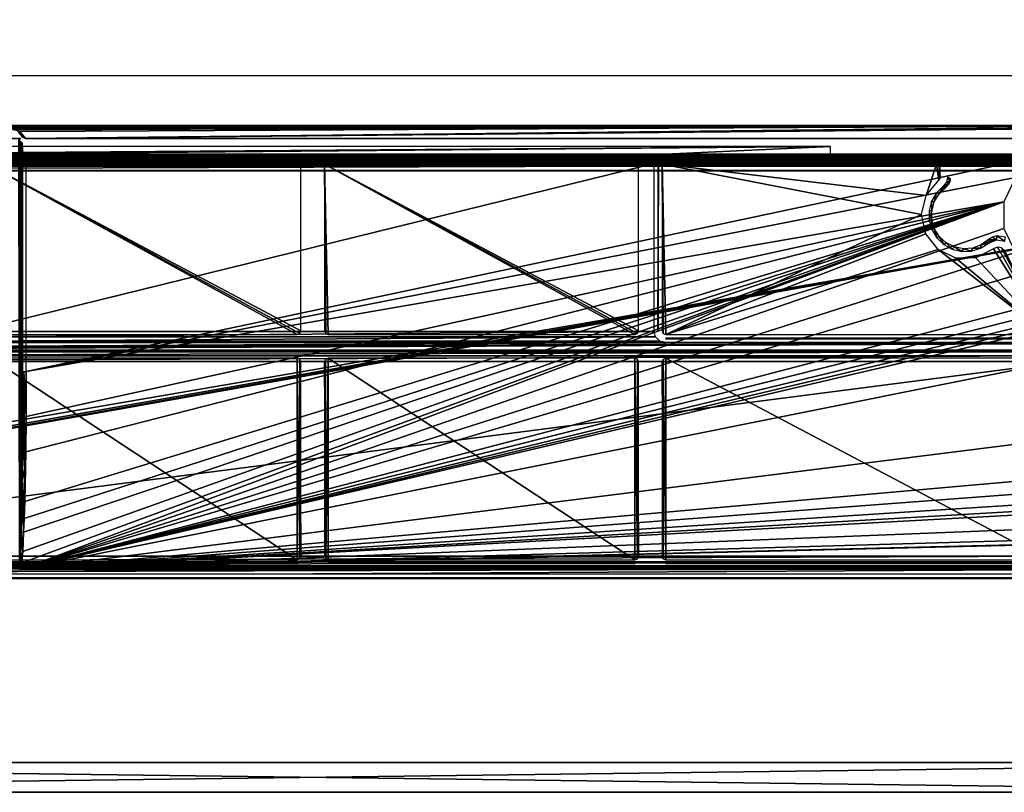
# Model space of a CAD drawing. Header units: millimetres. Extents: x -163 to 163, y -244 to 160.
# Tile 9 of 16: x -39 to 92, y -244 to -140. Entities that reach past the tile are written whole.
import ezdxf

# ---------------------------------------------------------------- set-up
doc = ezdxf.new("R2010")
doc.units = ezdxf.units.MM
doc.header["$LTSCALE"] = 159.143519
for name, color, linetype in [('1', 7, 'CONTINUOUS'), ('101', 7, 'CONTINUOUS'), ('105', 7, 'CONTINUOUS'), ('115', 7, 'CONTINUOUS'), ('117', 7, 'CONTINUOUS'), ('118', 7, 'CONTINUOUS'), ('119', 7, 'CONTINUOUS'), ('120', 7, 'CONTINUOUS'), ('121', 7, 'CONTINUOUS'), ('135', 7, 'CONTINUOUS'), ('137', 7, 'CONTINUOUS'), ('149', 7, 'CONTINUOUS'), ('15', 7, 'CONTINUOUS'), ('153', 7, 'CONTINUOUS'), ('154', 7, 'CONTINUOUS'), ('157', 7, 'CONTINUOUS'), ('159', 7, 'CONTINUOUS'), ('16', 7, 'CONTINUOUS'), ('161', 7, 'CONTINUOUS'), ('19', 7, 'CONTINUOUS'), ('5', 7, 'CONTINUOUS'), ('79', 7, 'CONTINUOUS'), ('91', 7, 'CONTINUOUS'), ('93', 7, 'CONTINUOUS'), ('94', 7, 'CONTINUOUS'), ('97', 7, 'CONTINUOUS'), ('98', 7, 'CONTINUOUS')]:
    doc.layers.add(name, color=color, linetype=linetype)

msp = doc.modelspace()

# ---------------------------------------------------------------- linework, layer by layer
at = {"layer": '1', "color": 8, "linetype": 'Continuous', "true_color": 0x787878}
for points in [[(158.5, -0.02), (-158.5, -158.54), (158.5, -158.54), (158.5, -0.02)], [(-158.5, -0.02), (-158.5, -158.54), (158.5, -0.02), (-158.5, -0.02)], [(-158.5, -158.54), (-156.45, -158.59), (158.5, -158.54), (-158.5, -158.54)], [(158.5, -158.54), (-156.45, -158.59), (156.45, -158.59), (158.5, -158.54)], [(-156.45, -158.59), (-155.47, -158.88), (156.45, -158.59), (-156.45, -158.59)], [(156.45, -158.59), (-155.47, -158.88), (155.47, -158.88), (156.45, -158.59)], [(-155.47, -158.88), (-154.76, -159.61), (155.47, -158.88), (-155.47, -158.88)], [(155.47, -158.88), (-154.76, -159.61), (154.76, -159.61), (155.47, -158.88)], [(-154.76, -159.61), (-154.5, -160.59), (154.76, -159.61), (-154.76, -159.61)], [(154.76, -159.61), (-154.5, -160.59), (154.5, -160.59), (154.76, -159.61)], [(154.5, -213.69), (154.5, -160.59), (-154.5, -213.69), (154.5, -213.69)], [(154.5, -160.59), (-154.5, -160.59), (-154.5, -213.69), (154.5, -160.59)]]:
    msp.add_3dface(points, dxfattribs=at)
at = {"layer": '101', "color": 8, "linetype": 'Continuous', "true_color": 0x787878}
for points in [[(-154.75, -243.5, -50), (154.75, -243.5, -50), (-154.75, -243.5), (-154.75, -243.5, -50)], [(154.75, -243.5, -50), (154.75, -243.5), (-154.75, -243.5), (154.75, -243.5, -50)]]:
    msp.add_3dface(points, dxfattribs=at)
at = {"layer": '105', "color": 8, "linetype": 'Continuous', "true_color": 0x787878}
for points in [[(-154.75, -239.5, -50), (-154.75, -239.5), (154.75, -239.5), (-154.75, -239.5, -50)], [(154.75, -239.5, -50), (-154.75, -239.5, -50), (154.75, -239.5), (154.75, -239.5, -50)]]:
    msp.add_3dface(points, dxfattribs=at)
at = {"layer": '115', "color": 8, "linetype": 'Continuous', "true_color": 0x787878}
for points in [[(-159.36, -158.36, -60), (-159.36, 0.07, -60), (159.36, -158.36, -60), (-159.36, -158.36, -60)], [(159.36, -158.36, -60), (-159.36, 0.07, -60), (159.36, 0.07, -60), (159.36, -158.36, -60)], [(-159.07, -159.07, -60), (-159.36, -158.36, -60), (159.07, -159.07, -60), (-159.07, -159.07, -60)], [(159.07, -159.07, -60), (-159.36, -158.36, -60), (159.36, -158.36, -60), (159.07, -159.07, -60)], [(-158.36, -159.36, -60), (-159.07, -159.07, -60), (0, -159.36, -60), (-158.36, -159.36, -60)], [(0, -159.36, -60), (-159.07, -159.07, -60), (158.36, -159.36, -60), (0, -159.36, -60)], [(158.36, -159.36, -60), (-159.07, -159.07, -60), (159.07, -159.07, -60), (158.36, -159.36, -60)]]:
    msp.add_3dface(points, dxfattribs=at)
at = {"layer": '117', "color": 8, "linetype": 'Continuous', "true_color": 0x787878}
for points in [[(-69, -157.34, -44.5), (-69, -158.4, -44.5), (69, -157.34, -44.5), (-69, -157.34, -44.5)], [(-69, -158.4, -44.5), (-46.99, -158.4, -44.5), (69, -157.34, -44.5), (-69, -158.4, -44.5)], [(69, -157.34, -44.5), (-46.99, -158.4, -44.5), (46.99, -158.4, -44.5), (69, -157.34, -44.5)], [(69, -158.4, -44.5), (69, -157.34, -44.5), (46.99, -158.4, -44.5), (69, -158.4, -44.5)], [(-46.99, -158.4, -44.5), (-46.09, -158.75, -44.5), (46.99, -158.4, -44.5), (-46.99, -158.4, -44.5)], [(46.99, -158.4, -44.5), (-46.09, -158.75, -44.5), (46.09, -158.75, -44.5), (46.99, -158.4, -44.5)], [(-46.09, -158.75, -44.5), (-45.51, -159.63, -44.5), (46.09, -158.75, -44.5), (-46.09, -158.75, -44.5)], [(46.09, -158.75, -44.5), (-45.51, -159.63, -44.5), (45.51, -159.63, -44.5), (46.09, -158.75, -44.5)], [(-45.51, -159.63, -44.5), (-45.51, -182.01, -44.5), (45.51, -159.63, -44.5), (-45.51, -159.63, -44.5)], [(45.51, -159.63, -44.5), (-45.51, -182.01, -44.5), (45.51, -182.01, -44.5), (45.51, -159.63, -44.5)], [(-45.51, -182.01, -44.5), (-45.71, -182.76, -44.5), (45.51, -182.01, -44.5), (-45.51, -182.01, -44.5)], [(45.51, -182.01, -44.5), (-45.71, -182.76, -44.5), (45.71, -182.76, -44.5), (45.51, -182.01, -44.5)], [(102.01, -183.51, -44.5), (-137.75, -184.53, -44.5), (137.75, -183.51, -44.5), (102.01, -183.51, -44.5)], [(97.99, -183.51, -44.5), (-137.75, -184.53, -44.5), (102.01, -183.51, -44.5), (97.99, -183.51, -44.5)], [(47.01, -183.51, -44.5), (-137.75, -184.53, -44.5), (97.99, -183.51, -44.5), (47.01, -183.51, -44.5)], [(-47.01, -183.51, -44.5), (-137.75, -184.53, -44.5), (47.01, -183.51, -44.5), (-47.01, -183.51, -44.5)], [(-137.75, -184.53, -44.5), (-102.01, -184.53, -44.5), (137.75, -183.51, -44.5), (-137.75, -184.53, -44.5)], [(137.75, -183.51, -44.5), (-102.01, -184.53, -44.5), (102.01, -184.53, -44.5), (137.75, -183.51, -44.5)], [(46.26, -183.31, -44.5), (-47.01, -183.51, -44.5), (47.01, -183.51, -44.5), (46.26, -183.31, -44.5)], [(-46.26, -183.31, -44.5), (-47.01, -183.51, -44.5), (46.26, -183.31, -44.5), (-46.26, -183.31, -44.5)], [(-45.71, -182.76, -44.5), (-46.26, -183.31, -44.5), (45.71, -182.76, -44.5), (-45.71, -182.76, -44.5)], [(45.71, -182.76, -44.5), (-46.26, -183.31, -44.5), (46.26, -183.31, -44.5), (45.71, -182.76, -44.5)], [(-102.01, -184.53, -44.5), (-101.26, -184.73, -44.5), (102.01, -184.53, -44.5), (-102.01, -184.53, -44.5)], [(102.01, -184.53, -44.5), (-101.26, -184.73, -44.5), (101.26, -184.73, -44.5), (102.01, -184.53, -44.5)], [(-101.26, -184.73, -44.5), (-100.71, -185.28, -44.5), (101.26, -184.73, -44.5), (-101.26, -184.73, -44.5)], [(101.26, -184.73, -44.5), (-100.71, -185.28, -44.5), (100.71, -185.28, -44.5), (101.26, -184.73, -44.5)], [(-100.71, -185.28, -44.5), (-100.51, -186.03, -44.5), (100.71, -185.28, -44.5), (-100.71, -185.28, -44.5)], [(100.71, -185.28, -44.5), (-100.51, -186.03, -44.5), (100.51, -186.03, -44.5), (100.71, -185.28, -44.5)], [(100.51, -186.03, -44.5), (-100.51, -212, -44.5), (100.51, -212, -44.5), (100.51, -186.03, -44.5)], [(-100.51, -186.03, -44.5), (-100.51, -212, -44.5), (100.51, -186.03, -44.5), (-100.51, -186.03, -44.5)], [(100.51, -212, -44.5), (-100.71, -212.75, -44.5), (100.71, -212.75, -44.5), (100.51, -212, -44.5)], [(-100.51, -212, -44.5), (-100.71, -212.75, -44.5), (100.51, -212, -44.5), (-100.51, -212, -44.5)], [(149.75, -213.5, -44.5), (-149.75, -214.37, -44.5), (0, -214.37, -44.5), (149.75, -213.5, -44.5)], [(102.01, -213.5, -44.5), (-149.75, -214.37, -44.5), (149.75, -213.5, -44.5), (102.01, -213.5, -44.5)], [(-102.01, -213.5, -44.5), (-149.75, -214.37, -44.5), (102.01, -213.5, -44.5), (-102.01, -213.5, -44.5)], [(101.26, -213.3, -44.5), (-102.01, -213.5, -44.5), (102.01, -213.5, -44.5), (101.26, -213.3, -44.5)], [(-101.26, -213.3, -44.5), (-102.01, -213.5, -44.5), (101.26, -213.3, -44.5), (-101.26, -213.3, -44.5)], [(100.71, -212.75, -44.5), (-101.26, -213.3, -44.5), (101.26, -213.3, -44.5), (100.71, -212.75, -44.5)], [(-100.71, -212.75, -44.5), (-101.26, -213.3, -44.5), (100.71, -212.75, -44.5), (-100.71, -212.75, -44.5)], [(149.75, -214.37, -44.5), (149.75, -213.5, -44.5), (0, -214.37, -44.5), (149.75, -214.37, -44.5)]]:
    msp.add_3dface(points, dxfattribs=at)
at = {"layer": '118', "color": 8, "linetype": 'Continuous', "true_color": 0x787878}
for points in [[(-153, -214.5, -50), (-153, -160.52, -50), (153, -160.52, -50), (-153, -214.5, -50)], [(-152.85, -214.85, -50), (-153, -214.5, -50), (153, -160.52, -50), (-152.85, -214.85, -50)], [(-152.5, -215, -50), (-152.85, -214.85, -50), (153, -160.52, -50), (-152.5, -215, -50)], [(152.5, -215, -50), (-152.5, -215, -50), (153, -160.52, -50), (152.5, -215, -50)]]:
    msp.add_3dface(points, dxfattribs=at)
at = {"layer": '119', "color": 8, "linetype": 'Continuous', "true_color": 0x787878}
for points in [[(-2.08, -182.44, -48), (-43.42, -159.69, -48), (-42.92, -182.44, -48), (-2.08, -182.44, -48)], [(-1.72, -182.29, -48), (-43.42, -159.69, -48), (-2.08, -182.44, -48), (-1.72, -182.29, -48)], [(-1.58, -181.94, -48), (-43.42, -159.69, -48), (-1.72, -182.29, -48), (-1.58, -181.94, -48)], [(-1.58, -159.7, -48), (-43.42, -159.69, -48), (-1.58, -181.94, -48), (-1.58, -159.7, -48)], [(-1.58, -159.69, -48), (-43.42, -159.69, -48), (-1.58, -159.7, -48), (-1.58, -159.69, -48)], [(43.42, -181.94, -48), (43.42, -159.7, -48), (1.58, -159.69, -48), (43.42, -181.94, -48)], [(43.28, -182.29, -48), (43.42, -181.94, -48), (1.58, -159.69, -48), (43.28, -182.29, -48)], [(42.92, -182.44, -48), (43.28, -182.29, -48), (1.58, -159.69, -48), (42.92, -182.44, -48)], [(2.08, -182.44, -48), (42.92, -182.44, -48), (1.58, -159.69, -48), (2.08, -182.44, -48)], [(1.73, -182.3, -48), (2.08, -182.44, -48), (1.58, -159.69, -48), (1.73, -182.3, -48)], [(43.42, -159.7, -48), (43.42, -159.7, -48), (1.58, -159.69, -48), (43.42, -159.7, -48)], [(43.42, -159.7, -48), (43.42, -159.69, -48), (1.58, -159.69, -48), (43.42, -159.7, -48)], [(1.58, -159.7, -48), (1.73, -182.3, -48), (1.58, -159.69, -48), (1.58, -159.7, -48)], [(1.58, -181.94, -48), (1.73, -182.3, -48), (1.58, -159.7, -48), (1.58, -181.94, -48)], [(83.13, -159.69, -48), (46.58, -159.69, -48), (81.75, -163.88, -48), (83.13, -159.69, -48)], [(81.75, -163.88, -48), (46.58, -159.69, -48), (81.13, -166.44, -48), (81.75, -163.88, -48)], [(81.13, -166.44, -48), (46.58, -159.69, -48), (47.08, -182.44, -48), (81.13, -166.44, -48)], [(47.08, -182.44, -48), (46.58, -159.69, -48), (46.73, -182.3, -48), (47.08, -182.44, -48)], [(46.73, -182.3, -48), (46.58, -159.69, -48), (46.58, -159.7, -48), (46.73, -182.3, -48)], [(46.58, -181.94, -48), (46.73, -182.3, -48), (46.58, -159.7, -48), (46.58, -181.94, -48)], [(83.44, -161.84, -48), (83.13, -159.69, -48), (81.75, -163.88, -48), (83.44, -161.84, -48)], [(83.49, -159.84, -48), (83.13, -159.69, -48), (83.44, -161.84, -48), (83.49, -159.84, -48)], [(83.58, -161.66, -48), (83.49, -159.84, -48), (83.44, -161.84, -48), (83.58, -161.66, -48)], [(83.63, -160.19, -48), (83.49, -159.84, -48), (83.63, -161.44, -48), (83.63, -160.19, -48)], [(83.63, -161.44, -48), (83.49, -159.84, -48), (83.58, -161.66, -48), (83.63, -161.44, -48)], [(81.7, -169.02, -48), (81.13, -166.44, -48), (47.08, -182.44, -48), (81.7, -169.02, -48)], [(83.35, -171.09, -48), (81.7, -169.02, -48), (47.08, -182.44, -48), (83.35, -171.09, -48)], [(97.92, -182.44, -48), (83.35, -171.09, -48), (47.08, -182.44, -48), (97.92, -182.44, -48)], [(85.73, -172.23, -48), (83.35, -171.09, -48), (97.92, -182.44, -48), (85.73, -172.23, -48)], [(90.74, -171.02, -48), (88.38, -172.2, -48), (97.92, -182.44, -48), (90.74, -171.02, -48)], [(91.26, -170.8, -48), (90.74, -171.02, -48), (97.92, -182.44, -48), (91.26, -170.8, -48)], [(91.81, -170.89, -48), (91.26, -170.8, -48), (97.92, -182.44, -48), (91.81, -170.89, -48)], [(92.23, -171.27, -48), (91.81, -170.89, -48), (97.92, -182.44, -48), (92.23, -171.27, -48)], [(88.38, -172.2, -48), (85.73, -172.23, -48), (97.92, -182.44, -48), (88.38, -172.2, -48)], [(-42.92, -212.5, -48), (-2.08, -212.5, -48), (-42.92, -185.6, -48), (-42.92, -212.5, -48)], [(-42.92, -185.6, -48), (-2.08, -212.5, -48), (-2.08, -185.6, -48), (-42.92, -185.6, -48)], [(-1.73, -185.74, -48), (-2.08, -185.6, -48), (-1.72, -212.35, -48), (-1.73, -185.74, -48)], [(-2.08, -185.6, -48), (-2.08, -212.5, -48), (-1.72, -212.35, -48), (-2.08, -185.6, -48)], [(-1.58, -212, -48), (-1.73, -185.74, -48), (-1.72, -212.35, -48), (-1.58, -212, -48)], [(-1.58, -186.1, -48), (-1.73, -185.74, -48), (-1.58, -212, -48), (-1.58, -186.1, -48)], [(1.58, -186.1, -48), (1.73, -212.35, -48), (1.72, -185.75, -48), (1.58, -186.1, -48)], [(1.58, -212, -48), (1.73, -212.35, -48), (1.58, -186.1, -48), (1.58, -212, -48)], [(1.72, -185.75, -48), (1.73, -212.35, -48), (2.08, -185.6, -48), (1.72, -185.75, -48)], [(1.73, -212.35, -48), (2.08, -212.5, -48), (2.08, -185.6, -48), (1.73, -212.35, -48)], [(2.08, -212.5, -48), (42.92, -212.5, -48), (2.08, -185.6, -48), (2.08, -212.5, -48)], [(2.08, -185.6, -48), (42.92, -212.5, -48), (42.92, -185.6, -48), (2.08, -185.6, -48)], [(43.27, -185.74, -48), (42.92, -185.6, -48), (43.28, -212.35, -48), (43.27, -185.74, -48)], [(42.92, -185.6, -48), (42.92, -212.5, -48), (43.28, -212.35, -48), (42.92, -185.6, -48)], [(43.42, -212, -48), (43.27, -185.74, -48), (43.28, -212.35, -48), (43.42, -212, -48)], [(43.42, -186.1, -48), (43.27, -185.74, -48), (43.42, -212, -48), (43.42, -186.1, -48)], [(46.58, -186.1, -48), (46.73, -212.35, -48), (46.72, -185.75, -48), (46.58, -186.1, -48)], [(46.58, -212, -48), (46.73, -212.35, -48), (46.58, -186.1, -48), (46.58, -212, -48)], [(46.72, -185.75, -48), (46.73, -212.35, -48), (47.08, -185.6, -48), (46.72, -185.75, -48)], [(46.73, -212.35, -48), (47.08, -212.5, -48), (47.08, -185.6, -48), (46.73, -212.35, -48)], [(97.92, -212.5, -48), (97.92, -185.6, -48), (47.08, -185.6, -48), (97.92, -212.5, -48)], [(47.08, -212.5, -48), (97.92, -212.5, -48), (47.08, -185.6, -48), (47.08, -212.5, -48)]]:
    msp.add_3dface(points, dxfattribs=at)
at = {"layer": '120', "color": 8, "linetype": 'Continuous', "true_color": 0x787878}
for points in [[(-42.99, -213, -45), (-2.01, -213, -45), (-42.92, -213, -47.5), (-42.99, -213, -45)], [(-42.92, -213, -47.5), (-2.01, -213, -45), (-2.08, -213, -47.5), (-42.92, -213, -47.5)], [(2.01, -213, -45), (42.99, -213, -45), (2.08, -213, -47.5), (2.01, -213, -45)], [(2.08, -213, -47.5), (42.99, -213, -45), (42.92, -213, -47.5), (2.08, -213, -47.5)], [(47.01, -213, -45), (97.99, -213, -45), (47.08, -213, -47.5), (47.01, -213, -45)], [(47.08, -213, -47.5), (97.99, -213, -45), (97.92, -213, -47.5), (47.08, -213, -47.5)]]:
    msp.add_3dface(points, dxfattribs=at)
at = {"layer": '121', "color": 8, "linetype": 'Continuous', "true_color": 0x787878}
for points in [[(-152.5, -215, -50), (152.5, -215, -50), (-149.75, -214.87, -44.99), (-152.5, -215, -50)], [(-149.75, -214.87, -44.99), (152.5, -215, -50), (0, -214.87, -44.99), (-149.75, -214.87, -44.99)], [(0, -214.87, -44.99), (152.5, -215, -50), (149.75, -214.87, -44.99), (0, -214.87, -44.99)]]:
    msp.add_3dface(points, dxfattribs=at)
at = {"layer": '135', "color": 8, "linetype": 'Continuous', "true_color": 0x787878}
for points in [[(-43.01, -158.65, -44.75), (-43, -158.66, -44.86), (-2.07, -158.69, -47.02), (-43.01, -158.65, -44.75)], [(-1.99, -158.65, -44.75), (-43.01, -158.65, -44.75), (-2, -158.66, -44.86), (-1.99, -158.65, -44.75)], [(-2, -158.66, -44.86), (-43.01, -158.65, -44.75), (-2.01, -158.66, -44.98), (-2, -158.66, -44.86)], [(-2.01, -158.66, -44.98), (-43.01, -158.65, -44.75), (-2.07, -158.69, -47.02), (-2.01, -158.66, -44.98)], [(-43, -158.66, -44.86), (-42.99, -158.66, -44.98), (-2.07, -158.69, -47.02), (-43, -158.66, -44.86)], [(-2.07, -158.69, -47.02), (-42.99, -158.66, -44.98), (-42.93, -158.69, -47.02), (-2.07, -158.69, -47.02)], [(43, -158.66, -44.86), (43.01, -158.65, -44.75), (1.99, -158.65, -44.75), (43, -158.66, -44.86)], [(42.99, -158.66, -44.98), (43, -158.66, -44.86), (1.99, -158.65, -44.75), (42.99, -158.66, -44.98)], [(42.93, -158.69, -47.02), (42.99, -158.66, -44.98), (1.99, -158.65, -44.75), (42.93, -158.69, -47.02)], [(2, -158.66, -44.86), (42.93, -158.69, -47.02), (1.99, -158.65, -44.75), (2, -158.66, -44.86)], [(2.01, -158.66, -44.98), (42.93, -158.69, -47.02), (2, -158.66, -44.86), (2.01, -158.66, -44.98)], [(2.07, -158.69, -47.02), (42.93, -158.69, -47.02), (2.01, -158.66, -44.98), (2.07, -158.69, -47.02)], [(47, -158.66, -44.86), (69, -158.65, -44.75), (46.99, -158.65, -44.75), (47, -158.66, -44.86)], [(47.01, -158.66, -44.98), (69, -158.65, -44.75), (47, -158.66, -44.86), (47.01, -158.66, -44.98)], [(47.07, -158.69, -47.02), (69, -158.65, -44.75), (47.01, -158.66, -44.98), (47.07, -158.69, -47.02)], [(83.13, -158.69, -47.02), (69, -158.65, -44.75), (47.07, -158.69, -47.02), (83.13, -158.69, -47.02)], [(72, -158.65, -44.25), (69, -158.65, -44.75), (83.13, -158.69, -47.02), (72, -158.65, -44.25)], [(74.65, -158.62, -42.83), (72, -158.65, -44.25), (83.13, -158.69, -47.02), (74.65, -158.62, -42.83)], [(76.71, -158.58, -40.63), (74.65, -158.62, -42.83), (83.13, -158.69, -47.02), (76.71, -158.58, -40.63)], [(79.65, -158.53, -37.9), (76.71, -158.58, -40.63), (83.13, -158.69, -47.02), (79.65, -158.53, -37.9)], [(83.49, -158.51, -36.76), (79.65, -158.53, -37.9), (83.13, -158.69, -47.02), (83.49, -158.51, -36.76)]]:
    msp.add_3dface(points, dxfattribs=at)
at = {"layer": '137', "color": 8, "linetype": 'Continuous', "true_color": 0x787878}
for points in [[(-158.36, -159.86, -59.51), (0, -159.86, -59.51), (-153.53, -160, -51.5), (-158.36, -159.86, -59.51)], [(-153.53, -160, -51.5), (0, -159.86, -59.51), (-153.18, -160, -51.36), (-153.53, -160, -51.5)], [(-153.18, -160, -51.36), (0, -159.86, -59.51), (-153.03, -160.01, -51.01), (-153.18, -160, -51.36)], [(-153.03, -160.01, -51.01), (0, -159.86, -59.51), (-153.01, -160.02, -50.49), (-153.03, -160.01, -51.01)], [(-153.01, -160.02, -50.49), (0, -159.86, -59.51), (153.01, -160.02, -50.49), (-153.01, -160.02, -50.49)], [(0, -159.86, -59.51), (158.36, -159.86, -59.51), (153.18, -160, -51.36), (0, -159.86, -59.51)], [(153.03, -160.01, -51.01), (0, -159.86, -59.51), (153.18, -160, -51.36), (153.03, -160.01, -51.01)], [(153.01, -160.02, -50.49), (0, -159.86, -59.51), (153.03, -160.01, -51.01), (153.01, -160.02, -50.49)]]:
    msp.add_3dface(points, dxfattribs=at)
at = {"layer": '149', "color": 8, "linetype": 'Continuous', "true_color": 0x787878}
for points in [[(-158.36, -159.71, -59.86), (-158.36, -159.36, -60), (158.36, -159.71, -59.86), (-158.36, -159.71, -59.86)], [(-158.36, -159.36, -60), (0, -159.36, -60), (158.36, -159.71, -59.86), (-158.36, -159.36, -60)], [(158.36, -159.86, -59.51), (0, -159.86, -59.51), (-158.36, -159.71, -59.86), (158.36, -159.86, -59.51)], [(158.36, -159.86, -59.51), (-158.36, -159.71, -59.86), (158.36, -159.71, -59.86), (158.36, -159.86, -59.51)], [(0, -159.86, -59.51), (-158.36, -159.86, -59.51), (-158.36, -159.71, -59.86), (0, -159.86, -59.51)], [(0, -159.36, -60), (158.36, -159.36, -60), (158.36, -159.71, -59.86), (0, -159.36, -60)]]:
    msp.add_3dface(points, dxfattribs=at)
at = {"layer": '15', "color": 8, "linetype": 'Continuous', "true_color": 0x787878}
for points in [[(-39.21, -156.33, -4.05), (-70.92, -156.26, -4.05), (-38.92, -156.33, -4.05), (-39.21, -156.33, -4.05)], [(-38.92, -156.33, -4.05), (-70.92, -156.26, -4.05), (-39.08, -156.26, -4.05), (-38.92, -156.33, -4.05)]]:
    msp.add_3dface(points, dxfattribs=at)
at = {"layer": '153', "color": 8, "linetype": 'Continuous', "true_color": 0x787878}
for points in [[(84.04, -162.63, -47.03), (83.13, -163.54, -47.03), (83.48, -163.68, -36.74), (84.04, -162.63, -47.03)], [(84.2, -162.73, -42.18), (84.04, -162.63, -47.03), (83.48, -163.68, -36.74), (84.2, -162.73, -42.18)], [(84.37, -162.84, -36.74), (84.2, -162.73, -42.18), (83.48, -163.68, -36.74), (84.37, -162.84, -36.74)], [(83.13, -163.54, -47.03), (82.49, -164.66, -47.03), (82.85, -164.74, -36.74), (83.13, -163.54, -47.03)], [(83.48, -163.68, -36.74), (83.13, -163.54, -47.03), (82.85, -164.74, -36.74), (83.48, -163.68, -36.74)], [(82.49, -164.66, -47.03), (82.17, -165.9, -47.03), (82.53, -165.92, -36.74), (82.49, -164.66, -47.03)], [(82.85, -164.74, -36.74), (82.49, -164.66, -47.03), (82.53, -165.92, -36.74), (82.85, -164.74, -36.74)], [(82.17, -165.9, -47.03), (82.18, -167.19, -47.03), (82.53, -165.92, -36.74), (82.17, -165.9, -47.03)], [(82.53, -165.92, -36.74), (82.18, -167.19, -47.03), (82.54, -167.15, -36.74), (82.53, -165.92, -36.74)], [(82.18, -167.19, -47.03), (82.53, -168.43, -47.03), (82.54, -167.15, -36.74), (82.18, -167.19, -47.03)], [(82.54, -167.15, -36.74), (82.53, -168.43, -47.03), (82.88, -168.33, -36.74), (82.54, -167.15, -36.74)], [(82.53, -168.43, -47.03), (83.19, -169.53, -47.03), (82.88, -168.33, -36.74), (82.53, -168.43, -47.03)], [(82.88, -168.33, -36.74), (83.19, -169.53, -47.03), (83.52, -169.37, -36.74), (82.88, -168.33, -36.74)], [(83.19, -169.53, -47.03), (84.12, -170.42, -47.03), (83.52, -169.37, -36.74), (83.19, -169.53, -47.03)], [(83.52, -169.37, -36.74), (84.12, -170.42, -47.03), (84.43, -170.2, -36.74), (83.52, -169.37, -36.74)], [(84.12, -170.42, -47.03), (85.24, -171.04, -47.03), (84.43, -170.2, -36.74), (84.12, -170.42, -47.03)], [(84.43, -170.2, -36.74), (85.24, -171.04, -47.03), (85.52, -170.76, -36.74), (84.43, -170.2, -36.74)], [(87.94, -170.91, -36.74), (89.01, -170.93, -47.03), (89.1, -170.49, -36.74), (87.94, -170.91, -36.74)], [(89.01, -170.93, -47.03), (90.1, -170.25, -47.03), (89.1, -170.49, -36.74), (89.01, -170.93, -47.03)], [(90.1, -170.02, -42), (90.09, -169.78, -36.74), (89.1, -170.49, -36.74), (90.1, -170.02, -42)], [(90.1, -170.25, -47.03), (90.1, -170.02, -42), (89.1, -170.49, -36.74), (90.1, -170.25, -47.03)], [(85.24, -171.04, -47.03), (86.5, -171.34, -47.03), (85.52, -170.76, -36.74), (85.24, -171.04, -47.03)], [(85.52, -170.76, -36.74), (86.5, -171.34, -47.03), (86.72, -171, -36.74), (85.52, -170.76, -36.74)], [(86.5, -171.34, -47.03), (87.78, -171.3, -47.03), (86.72, -171, -36.74), (86.5, -171.34, -47.03)], [(86.72, -171, -36.74), (87.78, -171.3, -47.03), (87.94, -170.91, -36.74), (86.72, -171, -36.74)], [(87.78, -171.3, -47.03), (89.01, -170.93, -47.03), (87.94, -170.91, -36.74), (87.78, -171.3, -47.03)]]:
    msp.add_3dface(points, dxfattribs=at)
at = {"layer": '154', "color": 8, "linetype": 'Continuous', "true_color": 0x787878}
for points in [[(84.48, -162.1, -47.04), (84.04, -162.63, -47.03), (84.83, -162.31, -36.74), (84.48, -162.1, -47.04)], [(84.04, -162.63, -47.03), (84.2, -162.73, -42.18), (84.83, -162.31, -36.74), (84.04, -162.63, -47.03)], [(84.2, -162.73, -42.18), (84.37, -162.84, -36.74), (84.83, -162.31, -36.74), (84.2, -162.73, -42.18)], [(84.63, -161.44, -47.03), (84.48, -162.1, -47.04), (84.95, -161.98, -36.74), (84.63, -161.44, -47.03)], [(84.95, -161.98, -36.74), (84.48, -162.1, -47.04), (84.83, -162.31, -36.74), (84.95, -161.98, -36.74)], [(84.8, -161.53, -42.18), (84.63, -161.44, -47.03), (84.95, -161.98, -36.74), (84.8, -161.53, -42.18)], [(84.99, -161.62, -36.74), (84.8, -161.53, -42.18), (84.95, -161.98, -36.74), (84.99, -161.62, -36.74)]]:
    msp.add_3dface(points, dxfattribs=at)
at = {"layer": '157', "color": 8, "linetype": 'Continuous', "true_color": 0x787878}
for points in [[(90.6, -169.43, -36.74), (91.14, -169.81, -47.05), (91.17, -169.25, -36.74), (90.6, -169.43, -36.74)], [(91.14, -169.81, -47.05), (92.24, -169.99, -47.05), (91.17, -169.25, -36.74), (91.14, -169.81, -47.05)], [(91.17, -169.25, -36.74), (92.24, -169.99, -47.05), (92.35, -169.44, -36.74), (91.17, -169.25, -36.74)], [(90.09, -169.78, -36.74), (91.14, -169.81, -47.05), (90.6, -169.43, -36.74), (90.09, -169.78, -36.74)], [(90.09, -169.78, -36.74), (90.1, -170.02, -42), (91.14, -169.81, -47.05), (90.09, -169.78, -36.74)], [(90.1, -170.02, -42), (90.1, -170.25, -47.03), (91.14, -169.81, -47.05), (90.1, -170.02, -42)]]:
    msp.add_3dface(points, dxfattribs=at)
at = {"layer": '159', "color": 8, "linetype": 'Continuous', "true_color": 0x787878}
for points in [[(46.01, -182.01, -44.99), (46.08, -159.7, -47.51), (46.01, -159.66, -44.99), (46.01, -182.01, -44.99)], [(46.08, -181.94, -47.51), (46.08, -159.7, -47.51), (46.01, -182.01, -44.99), (46.08, -181.94, -47.51)]]:
    msp.add_3dface(points, dxfattribs=at)
at = {"layer": '16', "color": 8, "linetype": 'Continuous', "true_color": 0x787878}
for points in [[(-38.69, -157.77, -2.77), (-38.68, -158.79, -2.48), (-38.71, -157.03, -3.54), (-38.69, -157.77, -2.77)], [(-38.71, -157.03, -3.54), (-38.68, -158.79, -2.48), (-38.68, -187.35, -2.48), (-38.71, -157.03, -3.54)]]:
    msp.add_3dface(points, dxfattribs=at)
at = {"layer": '161', "color": 8, "linetype": 'Continuous', "true_color": 0x787878}
for points in [[(47.01, -183.01, -44.99), (97.99, -183.01, -44.99), (47.08, -182.94, -47.51), (47.01, -183.01, -44.99)], [(47.08, -182.94, -47.51), (97.99, -183.01, -44.99), (97.92, -182.94, -47.51), (47.08, -182.94, -47.51)]]:
    msp.add_3dface(points, dxfattribs=at)
at = {"layer": '19', "color": 8, "linetype": 'Continuous', "true_color": 0x787878}
for points in [[(-125.3, -154.51, -45.26), (125.3, -154.51, -45.26), (-55.01, -154.67, -41.5), (-125.3, -154.51, -45.26)], [(-55.01, -154.67, -41.5), (125.3, -154.51, -45.26), (-54.99, -154.67, -41.5), (-55.01, -154.67, -41.5)], [(-54.99, -154.67, -41.5), (125.3, -154.51, -45.26), (-52.42, -154.68, -41.29), (-54.99, -154.67, -41.5)], [(-52.42, -154.68, -41.29), (125.3, -154.51, -45.26), (-49.86, -154.71, -40.66), (-52.42, -154.68, -41.29)], [(-49.86, -154.71, -40.66), (125.3, -154.51, -45.26), (-45.59, -154.81, -38.45), (-49.86, -154.71, -40.66)], [(-45.59, -154.81, -38.45), (125.3, -154.51, -45.26), (-42.17, -154.96, -35.07), (-45.59, -154.81, -38.45)], [(-42.17, -154.96, -35.07), (125.3, -154.51, -45.26), (-39.91, -155.14, -30.83), (-42.17, -154.96, -35.07)], [(-39.91, -155.14, -30.83), (125.3, -154.51, -45.26), (-39.02, -155.35, -26.08), (-39.91, -155.14, -30.83)], [(-39.02, -155.35, -26.08), (125.3, -154.51, -45.26), (-38.27, -156.28, -4.62), (-39.02, -155.35, -26.08)], [(-38.27, -156.28, -4.62), (125.3, -154.51, -45.26), (98.5, -154.95, -35.18), (-38.27, -156.28, -4.62)], [(97.77, -154.98, -34.47), (-38.27, -156.28, -4.62), (98.5, -154.95, -35.18), (97.77, -154.98, -34.47)], [(97.48, -155.02, -33.5), (-38.27, -156.28, -4.62), (97.77, -154.98, -34.47), (97.48, -155.02, -33.5)], [(96.47, -156.29, -4.39), (-38.27, -156.28, -4.62), (97.48, -155.02, -33.5), (96.47, -156.29, -4.39)], [(-38.29, -156.29, -4.39), (-38.27, -156.29, -4.51), (96.47, -156.29, -4.39), (-38.29, -156.29, -4.39)], [(-38.27, -156.29, -4.51), (-38.27, -156.28, -4.62), (96.47, -156.29, -4.39), (-38.27, -156.29, -4.51)]]:
    msp.add_3dface(points, dxfattribs=at)
at = {"layer": '5', "color": 8, "linetype": 'Continuous', "true_color": 0x787878}
for points in [[(-140.94, -139.96, -2), (144.63, -37.21, -2), (-136.66, -144.24, -2), (-140.94, -139.96, -2)], [(-136.66, -144.24, -2), (144.63, -37.21, -2), (-131.27, -146.98, -2), (-136.66, -144.24, -2)], [(-131.27, -146.98, -2), (144.63, -37.21, -2), (-125.3, -147.93, -2), (-131.27, -146.98, -2)], [(-125.3, -147.93, -2), (144.63, -37.21, -2), (125.3, -147.93, -2), (-125.3, -147.93, -2)], [(96.43, -158.79, -2), (-38.18, -187.35, -2), (-38.18, -158.79, -2), (96.43, -158.79, -2)], [(93.67, -161.51, -2), (-38.18, -187.35, -2), (96.43, -158.79, -2), (93.67, -161.51, -2)], [(92.13, -164.72, -2), (-38.18, -187.35, -2), (93.67, -161.51, -2), (92.13, -164.72, -2)], [(92.13, -168.28, -2), (-38.85, -213.74, -2), (92.13, -164.72, -2), (92.13, -168.28, -2)], [(-38.85, -213.74, -2), (-38.77, -212.87, -2), (92.13, -164.72, -2), (-38.85, -213.74, -2)], [(-38.77, -212.87, -2), (-38.66, -211.38, -2), (92.13, -164.72, -2), (-38.77, -212.87, -2)], [(-38.66, -211.38, -2), (-38.53, -208.82, -2), (92.13, -164.72, -2), (-38.66, -211.38, -2)], [(-38.53, -208.82, -2), (-38.46, -206.98, -2), (92.13, -164.72, -2), (-38.53, -208.82, -2)], [(-38.46, -206.98, -2), (-38.39, -204.69, -2), (92.13, -164.72, -2), (-38.46, -206.98, -2)], [(-38.39, -204.69, -2), (-38.25, -198.1, -2), (92.13, -164.72, -2), (-38.39, -204.69, -2)], [(-38.25, -198.1, -2), (-38.2, -193.38, -2), (92.13, -164.72, -2), (-38.25, -198.1, -2)], [(-38.2, -193.38, -2), (-38.18, -187.35, -2), (92.13, -164.72, -2), (-38.2, -193.38, -2)], [(93.67, -171.49, -2), (-38.85, -213.74, -2), (92.13, -168.28, -2), (93.67, -171.49, -2)], [(96.43, -173.73, -2), (-38.85, -213.74, -2), (93.67, -171.49, -2), (96.43, -173.73, -2)], [(96.43, -178.38, -2), (-38.85, -213.74, -2), (96.43, -173.73, -2), (96.43, -178.38, -2)], [(96.77, -179.66, -2), (-38.85, -213.74, -2), (96.43, -178.38, -2), (96.77, -179.66, -2)], [(97.69, -180.57, -2), (-38.85, -213.74, -2), (96.77, -179.66, -2), (97.69, -180.57, -2)], [(128.04, -192.73, -2), (-38.85, -213.74, -2), (128.04, -180.27, -2), (128.04, -192.73, -2)], [(128.04, -180.27, -2), (-38.85, -213.74, -2), (101.08, -180.91, -2), (128.04, -180.27, -2)], [(98.92, -180.91, -2), (-38.85, -213.74, -2), (97.69, -180.57, -2), (98.92, -180.91, -2)], [(101.08, -180.91, -2), (-38.85, -213.74, -2), (98.92, -180.91, -2), (101.08, -180.91, -2)], [(128.04, -198.97, -2), (-38.85, -213.74, -2), (128.04, -192.73, -2), (128.04, -198.97, -2)], [(128.51, -201.1, -2), (-38.85, -213.74, -2), (128.04, -198.97, -2), (128.51, -201.1, -2)], [(129.85, -202.82, -2), (-38.85, -213.74, -2), (128.51, -201.1, -2), (129.85, -202.82, -2)], [(131.79, -203.8, -2), (-38.85, -213.74, -2), (129.85, -202.82, -2), (131.79, -203.8, -2)], [(131.79, -204.42, -2), (-38.85, -213.74, -2), (131.79, -203.8, -2), (131.79, -204.42, -2)], [(132.46, -206.93, -2), (-38.85, -213.74, -2), (131.79, -204.42, -2), (132.46, -206.93, -2)], [(134.28, -208.75, -2), (-38.85, -213.74, -2), (132.46, -206.93, -2), (134.28, -208.75, -2)], [(136.78, -209.42, -2), (-38.85, -213.74, -2), (134.28, -208.75, -2), (136.78, -209.42, -2)], [(140.22, -209.42, -2), (-38.85, -213.74, -2), (136.78, -209.42, -2), (140.22, -209.42, -2)], [(148.85, -213.74, -2), (-38.85, -213.74, -2), (140.22, -209.42, -2), (148.85, -213.74, -2)]]:
    msp.add_3dface(points, dxfattribs=at)
at = {"layer": '79', "color": 8, "linetype": 'Continuous', "true_color": 0x787878}
for points in [[(-39, -213.74, -2.02), (-154.5, -213.69), (-39.07, -213.74, -2.04), (-39, -213.74, -2.02)], [(-38.93, -213.74, -2.01), (-154.5, -213.69), (-39, -213.74, -2.02), (-38.93, -213.74, -2.01)], [(-38.85, -213.74, -2), (-154.5, -213.69), (-38.93, -213.74, -2.01), (-38.85, -213.74, -2)], [(-154.5, -213.69), (-38.85, -213.74, -2), (148.85, -213.74, -2), (-154.5, -213.69)], [(154.5, -213.69), (-154.5, -213.69), (148.85, -213.74, -2), (154.5, -213.69)]]:
    msp.add_3dface(points, dxfattribs=at)
at = {"layer": '91', "color": 8, "linetype": 'Continuous', "true_color": 0x787878}
for points in [[(-38.77, -155.8, -4.58), (-39.52, -154.87, -26.04), (-39.36, -155.21, -26.06), (-38.77, -155.8, -4.58)], [(-38.62, -156.14, -4.6), (-38.77, -155.8, -4.58), (-39.36, -155.21, -26.06), (-38.62, -156.14, -4.6)], [(-39.02, -155.35, -26.08), (-38.62, -156.14, -4.6), (-39.36, -155.21, -26.06), (-39.02, -155.35, -26.08)], [(-39.02, -155.35, -26.08), (-38.27, -156.28, -4.62), (-38.62, -156.14, -4.6), (-39.02, -155.35, -26.08)]]:
    msp.add_3dface(points, dxfattribs=at)
at = {"layer": '93', "color": 8, "linetype": 'Continuous', "true_color": 0x787878}
for points in [[(-39.05, -156.58, -4.01), (-39.07, -213.74, -2.04), (-39.16, -156.33, -4.05), (-39.05, -156.58, -4.01)], [(-39, -213.74, -2.02), (-39.07, -213.74, -2.04), (-39.05, -156.58, -4.01), (-39, -213.74, -2.02)], [(-39, -213.74, -2.02), (-39.05, -156.58, -4.01), (-38.93, -212.24, -2.05), (-39, -213.74, -2.02)], [(-39.05, -156.58, -4.01), (-38.83, -156.81, -3.85), (-38.93, -212.24, -2.05), (-39.05, -156.58, -4.01)], [(-38.93, -212.24, -2.05), (-38.83, -156.81, -3.85), (-38.84, -208.84, -2.11), (-38.93, -212.24, -2.05)], [(-38.84, -208.84, -2.11), (-38.83, -156.81, -3.85), (-38.74, -201.81, -2.23), (-38.84, -208.84, -2.11)], [(-38.74, -201.81, -2.23), (-38.83, -156.81, -3.85), (-38.75, -156.88, -3.71), (-38.74, -201.81, -2.23)], [(-38.71, -157.03, -3.54), (-38.7, -195.91, -2.33), (-38.75, -156.88, -3.71), (-38.71, -157.03, -3.54)], [(-38.7, -195.91, -2.33), (-38.74, -201.81, -2.23), (-38.75, -156.88, -3.71), (-38.7, -195.91, -2.33)], [(-38.71, -157.03, -3.54), (-38.68, -187.35, -2.48), (-38.7, -195.91, -2.33), (-38.71, -157.03, -3.54)]]:
    msp.add_3dface(points, dxfattribs=at)
at = {"layer": '94', "color": 8, "linetype": 'Continuous', "true_color": 0x787878}
for points in [[(-38.7, -195.91, -2.33), (-38.68, -187.35, -2.48), (-38.46, -193.86, -2.07), (-38.7, -195.91, -2.33)], [(-38.46, -193.86, -2.07), (-38.68, -187.35, -2.48), (-38.52, -187.35, -2.14), (-38.46, -193.86, -2.07)], [(-38.18, -187.35, -2), (-38.2, -193.38, -2), (-38.52, -187.35, -2.14), (-38.18, -187.35, -2)], [(-38.2, -193.38, -2), (-38.46, -193.86, -2.07), (-38.52, -187.35, -2.14), (-38.2, -193.38, -2)], [(-38.43, -200.36, -2.02), (-38.7, -195.91, -2.33), (-38.46, -193.86, -2.07), (-38.43, -200.36, -2.02)], [(-38.2, -193.38, -2), (-38.25, -198.1, -2), (-38.46, -193.86, -2.07), (-38.2, -193.38, -2)], [(-38.25, -198.1, -2), (-38.43, -200.36, -2.02), (-38.46, -193.86, -2.07), (-38.25, -198.1, -2)], [(-38.74, -201.81, -2.23), (-38.7, -195.91, -2.33), (-38.43, -200.36, -2.02), (-38.74, -201.81, -2.23)], [(-38.25, -198.1, -2), (-38.39, -204.69, -2), (-38.43, -200.36, -2.02), (-38.25, -198.1, -2)], [(-38.46, -206.98, -2), (-38.74, -201.81, -2.23), (-38.43, -200.36, -2.02), (-38.46, -206.98, -2)], [(-38.39, -204.69, -2), (-38.46, -206.98, -2), (-38.43, -200.36, -2.02), (-38.39, -204.69, -2)], [(-38.53, -208.82, -2), (-38.84, -208.84, -2.11), (-38.74, -201.81, -2.23), (-38.53, -208.82, -2)], [(-38.46, -206.98, -2), (-38.53, -208.82, -2), (-38.74, -201.81, -2.23), (-38.46, -206.98, -2)], [(-38.66, -211.38, -2), (-38.93, -212.24, -2.05), (-38.84, -208.84, -2.11), (-38.66, -211.38, -2)], [(-38.53, -208.82, -2), (-38.66, -211.38, -2), (-38.84, -208.84, -2.11), (-38.53, -208.82, -2)], [(-38.93, -213.74, -2.01), (-39, -213.74, -2.02), (-38.93, -212.24, -2.05), (-38.93, -213.74, -2.01)], [(-38.66, -211.38, -2), (-38.77, -212.87, -2), (-38.93, -212.24, -2.05), (-38.66, -211.38, -2)], [(-38.85, -213.74, -2), (-38.93, -213.74, -2.01), (-38.93, -212.24, -2.05), (-38.85, -213.74, -2)], [(-38.77, -212.87, -2), (-38.85, -213.74, -2), (-38.93, -212.24, -2.05), (-38.77, -212.87, -2)]]:
    msp.add_3dface(points, dxfattribs=at)
at = {"layer": '97', "color": 8, "linetype": 'Continuous', "true_color": 0x787878}
for points in [[(154.75, -243.5, -50), (-154.75, -243.5, -50), (154.75, -239.5, -50), (154.75, -243.5, -50)], [(154.75, -239.5, -50), (-154.75, -243.5, -50), (-154.75, -239.5, -50), (154.75, -239.5, -50)]]:
    msp.add_3dface(points, dxfattribs=at)
at = {"layer": '98', "color": 8, "linetype": 'Continuous', "true_color": 0x787878}
for points in [[(154.75, -239.5), (-154.75, -239.5), (154.75, -243.5), (154.75, -239.5)], [(154.75, -243.5), (-154.75, -239.5), (-154.75, -243.5), (154.75, -243.5)]]:
    msp.add_3dface(points, dxfattribs=at)

doc.saveas('drawing.dxf')
